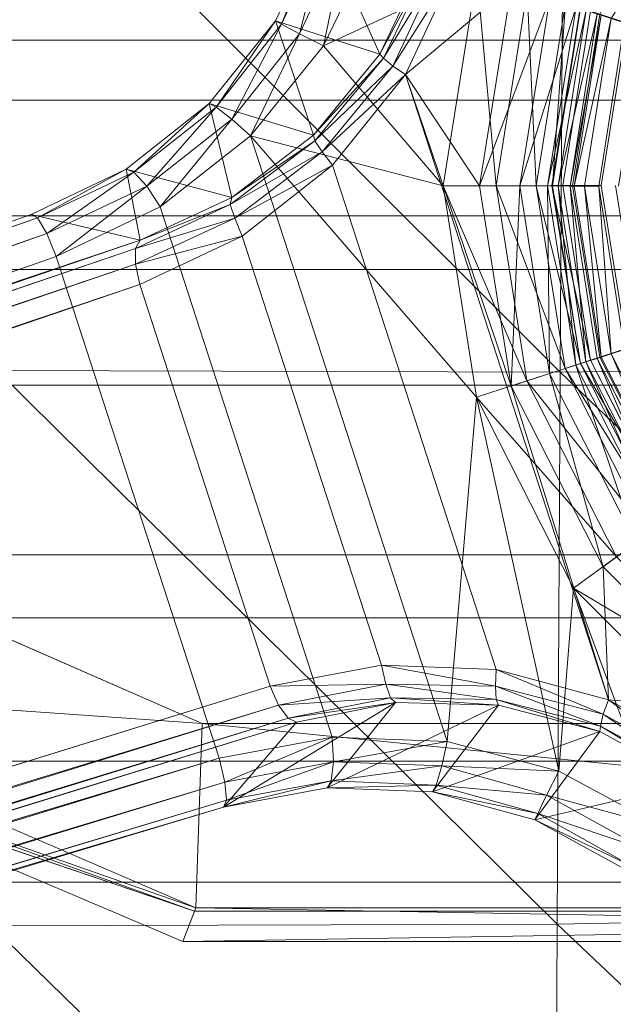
# Model space of a CAD drawing. Header units: inches. Extents: x 813 to 1305, y 19 to 194.
# Tile 93 of 163: x 1170.21 to 1171.45, y 66.86 to 68.91. Entities that reach past the tile are written whole.
import ezdxf

# ---------------------------------------------------------------- set-up
doc = ezdxf.new("R2010")
doc.units = ezdxf.units.IN
doc.header["$MEASUREMENT"] = 0
doc.layers.add('CET color Grey2', color=7, linetype='Continuous', true_color=0x060606)
doc.layers.add('CET color Grey98', color=7, linetype='Continuous', true_color=0xfafafa)
doc.layers.add('CET Default', color=7, linetype='Continuous')

# ---------------------------------------------------------------- blocks, each defined once
blk = doc.blocks.new('*C286')
at = {"layer": 'CET color Grey2', "linetype": 'Continuous', "lineweight": 0}
for points, invisible_edges in [([(7.2992, 16.4808, 17.1415), (-7.2922, 16.4808, 17.1415), (-8.5387, 3.2598, 17.4249), (7.2992, 16.4808, 17.1415)], 4), ([(7.2992, 16.4808, 17.1415), (-8.5387, 3.2598, 17.4249), (8.5458, 3.2599, 17.4249), (7.2992, 16.4808, 17.1415)], 9), ([(3.178, 13.157, 16.3314), (-3.1331, 12.6079, 16.3485), (-3.1707, 13.157, 16.3314), (3.178, 13.157, 16.3314)], 9), ([(3.178, 13.157, 16.3314), (3.1404, 12.6079, 16.3485), (-3.1331, 12.6079, 16.3485), (3.178, 13.157, 16.3314)], 4), ([(3.1404, 12.6079, 16.3485), (3.1915, 12.0571, 16.3707), (-3.1842, 12.0571, 16.3707), (3.1404, 12.6079, 16.3485)], 4), ([(3.1404, 12.6079, 16.3485), (-3.1842, 12.0571, 16.3707), (-3.1331, 12.6079, 16.3485), (3.1404, 12.6079, 16.3485)], 9), ([(3.1915, 12.0571, 16.3707), (3.1945, 7.477, 16.5307), (-3.1872, 7.477, 16.5307), (3.1915, 12.0571, 16.3707)], 4), ([(3.1915, 12.0571, 16.3707), (-3.1872, 7.477, 16.5307), (-3.1842, 12.0571, 16.3707), (3.1915, 12.0571, 16.3707)], 9)]:
    blk.add_3dface(points, dxfattribs=dict(at, invisible_edges=invisible_edges))
at = {"layer": 'CET color Grey98', "linetype": 'Continuous', "lineweight": 0}
for points in [[(12.3186, 15.5457, 3.946), (1.883, 12.4515, 5.2733), (1.7309, 12.2743, 7.7141), (12.3186, 15.5457, 3.946)], [(12.3354, 15.538, 3.9865), (12.3186, 15.5457, 3.946), (1.7309, 12.2743, 7.7141), (12.3354, 15.538, 3.9865)], [(12.3186, 15.5457, 3.946), (11.2955, 15.2836, 3.3192), (1.883, 12.4515, 5.2733), (12.3186, 15.5457, 3.946)], [(12.3354, 15.538, 3.9865), (1.7309, 12.2743, 7.7141), (1.7483, 12.2661, 7.7558), (12.3354, 15.538, 3.9865)], [(12.3544, 15.5128, 4.018), (12.3354, 15.538, 3.9865), (1.7483, 12.2661, 7.7558), (12.3544, 15.5128, 4.018)], [(12.3544, 15.5128, 4.018), (1.7483, 12.2661, 7.7558), (1.7679, 12.2394, 7.7876), (12.3544, 15.5128, 4.018)], [(12.3718, 15.475, 4.0341), (12.3544, 15.5128, 4.018), (1.7679, 12.2394, 7.7876), (12.3718, 15.475, 4.0341)], [(12.3718, 15.475, 4.0341), (1.7679, 12.2394, 7.7876), (1.7855, 12.1998, 7.8028), (12.3718, 15.475, 4.0341)], [(11.2955, 15.2836, 3.3192), (11.2891, 15.2693, 3.2679), (1.8766, 12.4374, 5.222), (11.2955, 15.2836, 3.3192)], [(11.2955, 15.2836, 3.3192), (1.8766, 12.4374, 5.222), (1.883, 12.4515, 5.2733), (11.2955, 15.2836, 3.3192)], [(11.2891, 15.2693, 3.2679), (1.88, 12.3998, 5.1839), (1.8766, 12.4374, 5.222), (11.2891, 15.2693, 3.2679)], [(11.2891, 15.2693, 3.2679), (11.2925, 15.2319, 3.23), (1.88, 12.3998, 5.1839), (11.2891, 15.2693, 3.2679)], [(11.2925, 15.2319, 3.23), (1.8922, 12.3495, 5.17), (1.88, 12.3998, 5.1839), (11.2925, 15.2319, 3.23)], [(11.2925, 15.2319, 3.23), (11.3046, 15.1817, 3.2159), (1.8922, 12.3495, 5.17), (11.2925, 15.2319, 3.23)], [(2.0573, 11.3634, 7.8028), (12.555, 14.8954, 4.018), (12.5469, 14.9362, 4.0341), (2.0573, 11.3634, 7.8028)], [(2.0573, 11.3634, 7.8028), (2.0663, 11.321, 7.7876), (12.555, 14.8954, 4.018), (2.0573, 11.3634, 7.8028)], [(2.0663, 11.321, 7.7876), (12.5545, 14.8638, 3.9865), (12.555, 14.8954, 4.018), (2.0663, 11.321, 7.7876)], [(2.0569, 11.271, 7.7141), (11.5636, 14.4584, 3.3192), (12.5454, 14.8477, 3.946), (2.0569, 11.271, 7.7141)], [(2.0661, 11.2879, 7.7558), (2.0569, 11.271, 7.7141), (12.5454, 14.8477, 3.946), (2.0661, 11.2879, 7.7558)], [(2.0663, 11.321, 7.7876), (2.0661, 11.2879, 7.7558), (12.5545, 14.8638, 3.9865), (2.0663, 11.321, 7.7876)], [(2.0661, 11.2879, 7.7558), (12.5454, 14.8477, 3.946), (12.5545, 14.8638, 3.9865), (2.0661, 11.2879, 7.7558)], [(2.2512, 11.2571, 5.1839), (2.2316, 11.305, 5.17), (11.5111, 14.5463, 3.2159), (2.2512, 11.2571, 5.1839)], [(2.2512, 11.2571, 5.1839), (11.5111, 14.5463, 3.2159), (11.5308, 14.4985, 3.23), (2.2512, 11.2571, 5.1839)], [(2.2706, 11.2247, 5.222), (2.2512, 11.2571, 5.1839), (11.5308, 14.4985, 3.23), (2.2706, 11.2247, 5.222)], [(2.2706, 11.2247, 5.222), (11.5308, 14.4985, 3.23), (11.5501, 14.4662, 3.2679), (2.2706, 11.2247, 5.222)], [(2.0569, 11.271, 7.7141), (2.284, 11.2171, 5.2733), (11.5636, 14.4584, 3.3192), (2.0569, 11.271, 7.7141)], [(2.284, 11.2171, 5.2733), (2.2706, 11.2247, 5.222), (11.5501, 14.4662, 3.2679), (2.284, 11.2171, 5.2733)], [(2.284, 11.2171, 5.2733), (11.5501, 14.4662, 3.2679), (11.5636, 14.4584, 3.3192), (2.284, 11.2171, 5.2733)], [(1.1873, 12.6952, 19.2574), (1.1932, 13.8443, 19.205), (0.0005, 13.8168, 19.1828), (1.1873, 12.6952, 19.2574)], [(2.367, 12.6987, 19.3223), (1.1932, 13.8443, 19.205), (1.1873, 12.6952, 19.2574), (2.367, 12.6987, 19.3223)], [(2.367, 12.6987, 19.3223), (2.3779, 13.8531, 19.2758), (1.1932, 13.8443, 19.205), (2.367, 12.6987, 19.3223)], [(1.1873, 12.6952, 19.2574), (0.0005, 13.8168, 19.1828), (0.0005, 12.6724, 19.237), (1.1873, 12.6952, 19.2574)], [(1.9676, 12.7316, 12.9711), (-1.9676, 12.7316, 12.9711), (-1.9431, 12.6679, 13.801), (1.9676, 12.7316, 12.9711)], [(1.9676, 12.7316, 12.9711), (1.9406, 12.6614, 12.1004), (-1.9676, 12.7316, 12.9711), (1.9676, 12.7316, 12.9711)], [(1.9406, 12.6614, 12.1004), (-1.9406, 12.6614, 12.1004), (-1.9676, 12.7316, 12.9711), (1.9406, 12.6614, 12.1004)], [(1.9431, 12.6679, 13.801), (1.9676, 12.7316, 12.9711), (-1.9431, 12.6679, 13.801), (1.9431, 12.6679, 13.801)], [(1.9406, 12.6614, 12.1004), (1.9676, 12.7316, 12.9711), (3.0424, 12.2756, 12.9737), (1.9406, 12.6614, 12.1004)], [(3.0424, 12.2756, 12.9737), (1.9676, 12.7316, 12.9711), (1.9431, 12.6679, 13.801), (3.0424, 12.2756, 12.9737)], [(1.1809, 11.5456, 19.3173), (1.1873, 12.6952, 19.2574), (0.0005, 12.6724, 19.237), (1.1809, 11.5456, 19.3173)], [(2.3553, 11.5423, 19.3758), (1.1873, 12.6952, 19.2574), (1.1809, 11.5456, 19.3173), (2.3553, 11.5423, 19.3758)], [(2.3553, 11.5423, 19.3758), (2.367, 12.6987, 19.3223), (1.1873, 12.6952, 19.2574), (2.3553, 11.5423, 19.3758)], [(1.1809, 11.5456, 19.3173), (0.0005, 12.6724, 19.237), (0.0005, 11.5283, 19.2989), (1.1809, 11.5456, 19.3173)], [(1.9406, 12.6614, 12.1004), (1.927, 12.2775, 11.7244), (-1.9406, 12.6614, 12.1004), (1.9406, 12.6614, 12.1004)], [(1.927, 12.2775, 11.7244), (-1.927, 12.2775, 11.7244), (-1.9406, 12.6614, 12.1004), (1.927, 12.2775, 11.7244)], [(1.927, 12.2775, 11.7244), (1.9406, 12.6614, 12.1004), (3.0079, 12.2017, 12.0474), (1.927, 12.2775, 11.7244)], [(3.0079, 12.2017, 12.0474), (1.9406, 12.6614, 12.1004), (3.0424, 12.2756, 12.9737), (3.0079, 12.2017, 12.0474)], [(2.8664, 12.3558, 13.824), (3.0424, 12.2756, 12.9737), (1.9431, 12.6679, 13.801), (2.8664, 12.3558, 13.824)], [(1.2336, 12.4778, 5.4104), (1.0376, 12.5855, 5.4318), (0.9031, 12.4003, 7.9329), (1.2336, 12.4778, 5.4104)], [(1.0044, 12.5398, 5.333), (1.03, 12.5749, 5.3736), (1.2277, 12.4651, 5.353), (1.0044, 12.5398, 5.333)], [(1.03, 12.5749, 5.3736), (1.0376, 12.5855, 5.4318), (1.2336, 12.4778, 5.4104), (1.03, 12.5749, 5.3736)], [(1.03, 12.5749, 5.3736), (1.2336, 12.4778, 5.4104), (1.2277, 12.4651, 5.353), (1.03, 12.5749, 5.3736)], [(0.9697, 12.4921, 5.324), (1.0044, 12.5398, 5.333), (1.2095, 12.4267, 5.3124), (0.9697, 12.4921, 5.324)], [(1.0044, 12.5398, 5.333), (1.2277, 12.4651, 5.353), (1.2095, 12.4267, 5.3124), (1.0044, 12.5398, 5.333)], [(1.1531, 11.9954, 5.3594), (0.9697, 12.4921, 5.324), (0.8381, 12.3108, 5.3594), (1.1531, 11.9954, 5.3594)], [(1.1531, 11.9954, 5.3594), (1.1837, 12.377, 5.3023), (0.9697, 12.4921, 5.324), (1.1531, 11.9954, 5.3594)], [(0.9697, 12.4921, 5.324), (1.2095, 12.4267, 5.3124), (1.1837, 12.377, 5.3023), (0.9697, 12.4921, 5.324)], [(1.2336, 12.4778, 5.4104), (0.9031, 12.4003, 7.9329), (1.0985, 12.2943, 7.9075), (1.2336, 12.4778, 5.4104)], [(1.447, 12.4197, 5.3691), (1.2336, 12.4778, 5.4104), (1.0985, 12.2943, 7.9075), (1.447, 12.4197, 5.3691)], [(1.2277, 12.4651, 5.353), (1.2336, 12.4778, 5.4104), (1.447, 12.4197, 5.3691), (1.2277, 12.4651, 5.353)], [(1.2095, 12.4267, 5.3124), (1.2277, 12.4651, 5.353), (1.4396, 12.4055, 5.314), (1.2095, 12.4267, 5.3124)], [(1.2277, 12.4651, 5.353), (1.447, 12.4197, 5.3691), (1.4396, 12.4055, 5.314), (1.2277, 12.4651, 5.353)], [(1.883, 12.4515, 5.2733), (1.6671, 12.4113, 5.3226), (1.524, 12.2339, 7.7909), (1.883, 12.4515, 5.2733)], [(1.883, 12.4515, 5.2733), (1.524, 12.2339, 7.7909), (1.7309, 12.2743, 7.7141), (1.883, 12.4515, 5.2733)], [(1.6584, 12.3966, 5.2699), (1.6671, 12.4113, 5.3226), (1.883, 12.4515, 5.2733), (1.6584, 12.3966, 5.2699)], [(1.6584, 12.3966, 5.2699), (1.883, 12.4515, 5.2733), (1.8766, 12.4374, 5.222), (1.6584, 12.3966, 5.2699)], [(1.1837, 12.377, 5.3023), (1.2095, 12.4267, 5.3124), (1.428, 12.3657, 5.274), (1.1837, 12.377, 5.3023)], [(1.2095, 12.4267, 5.3124), (1.4396, 12.4055, 5.314), (1.428, 12.3657, 5.274), (1.2095, 12.4267, 5.3124)], [(1.6536, 12.3571, 5.2308), (1.6584, 12.3966, 5.2699), (1.8766, 12.4374, 5.222), (1.6536, 12.3571, 5.2308)], [(1.6536, 12.3571, 5.2308), (1.8766, 12.4374, 5.222), (1.88, 12.3998, 5.1839), (1.6536, 12.3571, 5.2308)], [(1.447, 12.4197, 5.3691), (1.0985, 12.2943, 7.9075), (1.3098, 12.2389, 7.8569), (1.447, 12.4197, 5.3691)], [(1.6671, 12.4113, 5.3226), (1.447, 12.4197, 5.3691), (1.3098, 12.2389, 7.8569), (1.6671, 12.4113, 5.3226)], [(1.6671, 12.4113, 5.3226), (1.3098, 12.2389, 7.8569), (1.524, 12.2339, 7.7909), (1.6671, 12.4113, 5.3226)], [(1.428, 12.3657, 5.274), (1.4396, 12.4055, 5.314), (1.6584, 12.3966, 5.2699), (1.428, 12.3657, 5.274)], [(1.4396, 12.4055, 5.314), (1.447, 12.4197, 5.3691), (1.6671, 12.4113, 5.3226), (1.4396, 12.4055, 5.314)], [(1.4396, 12.4055, 5.314), (1.6671, 12.4113, 5.3226), (1.6584, 12.3966, 5.2699), (1.4396, 12.4055, 5.314)], [(0.8965, 12.3913, 7.9684), (0.8832, 12.3729, 7.9979), (1.0916, 12.2583, 7.9742), (0.8965, 12.3913, 7.9684)], [(0.9031, 12.4003, 7.9329), (0.8965, 12.3913, 7.9684), (1.0971, 12.2828, 7.944), (0.9031, 12.4003, 7.9329)], [(0.8965, 12.3913, 7.9684), (1.0916, 12.2583, 7.9742), (1.0971, 12.2828, 7.944), (0.8965, 12.3913, 7.9684)], [(0.9031, 12.4003, 7.9329), (1.0971, 12.2828, 7.944), (1.0985, 12.2943, 7.9075), (0.9031, 12.4003, 7.9329)], [(1.428, 12.3657, 5.274), (1.6584, 12.3966, 5.2699), (1.6536, 12.3571, 5.2308), (1.428, 12.3657, 5.274)], [(1.6565, 12.3059, 5.2173), (1.6536, 12.3571, 5.2308), (1.88, 12.3998, 5.1839), (1.6565, 12.3059, 5.2173)], [(1.6565, 12.3059, 5.2173), (1.88, 12.3998, 5.1839), (1.8922, 12.3495, 5.17), (1.6565, 12.3059, 5.2173)], [(0.8832, 12.3729, 7.9979), (0.8647, 12.3475, 8.0177), (1.0802, 12.2281, 7.9935), (0.8832, 12.3729, 7.9979)], [(0.8832, 12.3729, 7.9979), (1.0802, 12.2281, 7.9935), (1.0916, 12.2583, 7.9742), (0.8832, 12.3729, 7.9979)], [(1.3553, 11.5981, 5.3594), (1.1837, 12.377, 5.3023), (1.1531, 11.9954, 5.3594), (1.3553, 11.5981, 5.3594)], [(1.3553, 11.5981, 5.3594), (1.4165, 12.3148, 5.2621), (1.1837, 12.377, 5.3023), (1.3553, 11.5981, 5.3594)], [(1.1837, 12.377, 5.3023), (1.428, 12.3657, 5.274), (1.4165, 12.3148, 5.2621), (1.1837, 12.377, 5.3023)], [(1.4165, 12.3148, 5.2621), (1.428, 12.3657, 5.274), (1.6536, 12.3571, 5.2308), (1.4165, 12.3148, 5.2621)], [(0.7935, 12.2495, 8.0621), (1.0802, 12.2281, 7.9935), (0.8647, 12.3475, 8.0177), (0.7935, 12.2495, 8.0621)], [(1.4165, 12.3148, 5.2621), (1.6536, 12.3571, 5.2308), (1.6565, 12.3059, 5.2173), (1.4165, 12.3148, 5.2621)], [(1.1531, 11.9954, 5.3594), (0.7732, 12.2215, 5.3377), (0.8381, 12.3108, 5.3594), (1.1531, 11.9954, 5.3594)], [(1.3553, 11.5981, 5.3594), (1.8263, 11.0534, 5.2621), (1.4165, 12.3148, 5.2621), (1.3553, 11.5981, 5.3594)], [(1.0971, 12.2828, 7.944), (1.0916, 12.2583, 7.9742), (1.3158, 12.1999, 7.9263), (1.0971, 12.2828, 7.944)], [(1.0985, 12.2943, 7.9075), (1.0971, 12.2828, 7.944), (1.3143, 12.2276, 7.8955), (1.0985, 12.2943, 7.9075)], [(1.0971, 12.2828, 7.944), (1.3158, 12.1999, 7.9263), (1.3143, 12.2276, 7.8955), (1.0971, 12.2828, 7.944)], [(1.0985, 12.2943, 7.9075), (1.3143, 12.2276, 7.8955), (1.3098, 12.2389, 7.8569), (1.0985, 12.2943, 7.9075)], [(1.524, 12.2339, 7.7909), (1.7483, 12.2661, 7.7558), (1.7309, 12.2743, 7.7141), (1.524, 12.2339, 7.7909)], [(1.524, 12.2339, 7.7909), (1.5349, 12.2238, 7.8316), (1.7483, 12.2661, 7.7558), (1.524, 12.2339, 7.7909)], [(1.5349, 12.2238, 7.8316), (1.7679, 12.2394, 7.7876), (1.7483, 12.2661, 7.7558), (1.5349, 12.2238, 7.8316)], [(2.732, 11.9263, 11.6768), (1.927, 12.2775, 11.7244), (3.0079, 12.2017, 12.0474), (2.732, 11.9263, 11.6768)], [(1.0918, 11.9509, 8.0621), (1.0802, 12.2281, 7.9935), (0.7935, 12.2495, 8.0621), (1.0918, 11.9509, 8.0621)], [(1.0237, 11.9014, 8.114), (1.0918, 11.9509, 8.0621), (0.7935, 12.2495, 8.0621), (1.0237, 11.9014, 8.114)], [(1.0916, 12.2583, 7.9742), (1.0802, 12.2281, 7.9935), (1.3145, 12.1647, 7.9439), (1.0916, 12.2583, 7.9742)], [(1.0916, 12.2583, 7.9742), (1.3145, 12.1647, 7.9439), (1.3158, 12.1999, 7.9263), (1.0916, 12.2583, 7.9742)], [(1.1531, 11.9954, 5.3594), (1.0638, 11.9305, 5.3377), (0.7732, 12.2215, 5.3377), (1.1531, 11.9954, 5.3594)], [(1.2832, 11.5747, 8.0621), (1.5033, 10.9259, 7.9935), (1.0802, 12.2281, 7.9935), (1.2832, 11.5747, 8.0621)], [(1.2832, 11.5747, 8.0621), (1.0802, 12.2281, 7.9935), (1.0918, 11.9509, 8.0621), (1.2832, 11.5747, 8.0621)], [(1.3098, 12.2389, 7.8569), (1.3143, 12.2276, 7.8955), (1.5349, 12.2238, 7.8316), (1.3098, 12.2389, 7.8569)], [(1.3098, 12.2389, 7.8569), (1.5349, 12.2238, 7.8316), (1.524, 12.2339, 7.7909), (1.3098, 12.2389, 7.8569)], [(1.3143, 12.2276, 7.8955), (1.3158, 12.1999, 7.9263), (1.5443, 12.1952, 7.863), (1.3143, 12.2276, 7.8955)], [(1.3143, 12.2276, 7.8955), (1.5443, 12.1952, 7.863), (1.5349, 12.2238, 7.8316), (1.3143, 12.2276, 7.8955)], [(1.5349, 12.2238, 7.8316), (1.5443, 12.1952, 7.863), (1.7679, 12.2394, 7.7876), (1.5349, 12.2238, 7.8316)], [(1.5443, 12.1952, 7.863), (1.7855, 12.1998, 7.8028), (1.7679, 12.2394, 7.7876), (1.5443, 12.1952, 7.863)], [(1.3158, 12.1999, 7.9263), (1.3145, 12.1647, 7.9439), (1.5536, 12.1562, 7.8789), (1.3158, 12.1999, 7.9263)], [(1.3158, 12.1999, 7.9263), (1.5536, 12.1562, 7.8789), (1.5443, 12.1952, 7.863), (1.3158, 12.1999, 7.9263)], [(1.5443, 12.1952, 7.863), (1.5536, 12.1562, 7.8789), (1.7855, 12.1998, 7.8028), (1.5443, 12.1952, 7.863)], [(1.3553, 11.5981, 5.3594), (1.0638, 11.9305, 5.3377), (1.1531, 11.9954, 5.3594), (1.3553, 11.5981, 5.3594)], [(1.2032, 11.5487, 8.114), (1.0918, 11.9509, 8.0621), (1.0237, 11.9014, 8.114), (1.2032, 11.5487, 8.114)], [(1.2032, 11.5487, 8.114), (1.2832, 11.5747, 8.0621), (1.0918, 11.9509, 8.0621), (1.2032, 11.5487, 8.114)], [(1.2503, 11.564, 5.3377), (0.9961, 11.8814, 5.2629), (1.0638, 11.9305, 5.3377), (1.2503, 11.564, 5.3377)], [(1.3553, 11.5981, 5.3594), (1.2503, 11.564, 5.3377), (1.0638, 11.9305, 5.3377), (1.3553, 11.5981, 5.3594)], [(1.1484, 11.5309, 8.1942), (1.0237, 11.9014, 8.114), (0.9771, 11.8675, 8.1942), (1.1484, 11.5309, 8.1942)], [(1.1484, 11.5309, 8.1942), (1.2032, 11.5487, 8.114), (1.0237, 11.9014, 8.114), (1.1484, 11.5309, 8.1942)], [(1.1708, 11.5382, 5.2629), (0.9691, 11.8617, 5.1554), (0.9961, 11.8814, 5.2629), (1.1708, 11.5382, 5.2629)], [(1.2503, 11.564, 5.3377), (1.1708, 11.5382, 5.2629), (0.9961, 11.8814, 5.2629), (1.2503, 11.564, 5.3377)], [(1.1037, 11.5171, 8.3825), (0.9591, 11.8545, 8.2906), (0.9389, 11.8406, 8.3825), (1.1037, 11.5171, 8.3825)], [(1.139, 11.5278, 5.1554), (0.9512, 11.8484, 4.254), (0.9691, 11.8617, 5.1554), (1.139, 11.5278, 5.1554)], [(1.1273, 11.524, 8.2906), (0.9771, 11.8675, 8.1942), (0.9591, 11.8545, 8.2906), (1.1273, 11.524, 8.2906)], [(1.1037, 11.5171, 8.3825), (1.1273, 11.524, 8.2906), (0.9591, 11.8545, 8.2906), (1.1037, 11.5171, 8.3825)], [(1.1708, 11.5382, 5.2629), (1.139, 11.5278, 5.1554), (0.9691, 11.8617, 5.1554), (1.1708, 11.5382, 5.2629)], [(1.1273, 11.524, 8.2906), (1.1484, 11.5309, 8.1942), (0.9771, 11.8675, 8.1942), (1.1273, 11.524, 8.2906)], [(1.0748, 11.5077, 8.4331), (0.932, 11.8356, 8.4118), (0.9143, 11.8228, 8.4331), (1.0748, 11.5077, 8.4331)], [(1.0748, 11.5077, 8.4331), (1.0956, 11.5145, 8.4118), (0.932, 11.8356, 8.4118), (1.0748, 11.5077, 8.4331)], [(1.1182, 11.5206, 4.254), (0.9509, 11.8482, 4.2452), (0.9512, 11.8484, 4.254), (1.1182, 11.5206, 4.254)], [(1.1182, 11.5206, 4.254), (1.1178, 11.5205, 4.2452), (0.9509, 11.8482, 4.2452), (1.1182, 11.5206, 4.254)], [(1.139, 11.5278, 5.1554), (1.1182, 11.5206, 4.254), (0.9512, 11.8484, 4.254), (1.139, 11.5278, 5.1554)], [(1.0467, 11.4986, 8.4409), (1.0748, 11.5077, 8.4331), (0.9143, 11.8228, 8.4331), (1.0467, 11.4986, 8.4409)], [(1.4249, 11.1578, 5.3594), (1.2503, 11.564, 5.3377), (1.3553, 11.5981, 5.3594), (1.4249, 11.1578, 5.3594)], [(1.4249, 11.1578, 5.3594), (1.8263, 11.0534, 5.2621), (1.3553, 11.5981, 5.3594), (1.4249, 11.1578, 5.3594)], [(1.2649, 11.1578, 8.114), (1.2832, 11.5747, 8.0621), (1.2032, 11.5487, 8.114), (1.2649, 11.1578, 8.114)], [(1.2649, 11.1578, 8.114), (1.349, 11.1578, 8.0621), (1.2832, 11.5747, 8.0621), (1.2649, 11.1578, 8.114)], [(1.349, 11.1578, 8.0621), (1.5033, 10.9259, 7.9935), (1.2832, 11.5747, 8.0621), (1.349, 11.1578, 8.0621)], [(1.1742, 10.3958, 19.3816), (1.1809, 11.5456, 19.3173), (0.0005, 11.5283, 19.2989), (1.1742, 10.3958, 19.3816)], [(1.2073, 11.1578, 8.1942), (1.2032, 11.5487, 8.114), (1.1484, 11.5309, 8.1942), (1.2073, 11.1578, 8.1942)], [(1.3144, 11.1578, 5.3377), (1.1708, 11.5382, 5.2629), (1.2503, 11.564, 5.3377), (1.3144, 11.1578, 5.3377)], [(2.3433, 10.3851, 19.4332), (1.1809, 11.5456, 19.3173), (1.1742, 10.3958, 19.3816), (2.3433, 10.3851, 19.4332)], [(2.3433, 10.3851, 19.4332), (2.3553, 11.5423, 19.3758), (1.1809, 11.5456, 19.3173), (2.3433, 10.3851, 19.4332)], [(1.2073, 11.1578, 8.1942), (1.2649, 11.1578, 8.114), (1.2032, 11.5487, 8.114), (1.2073, 11.1578, 8.1942)], [(1.4249, 11.1578, 5.3594), (1.3144, 11.1578, 5.3377), (1.2503, 11.564, 5.3377), (1.4249, 11.1578, 5.3594)], [(1.1742, 10.3958, 19.3816), (0.0005, 11.5283, 19.2989), (0.0005, 10.3844, 19.3652), (1.1742, 10.3958, 19.3816)], [(1.1605, 11.1585, 8.3825), (1.1273, 11.524, 8.2906), (1.1037, 11.5171, 8.3825), (1.1605, 11.1585, 8.3825)], [(1.1983, 11.1573, 5.1554), (1.1182, 11.5206, 4.254), (1.139, 11.5278, 5.1554), (1.1983, 11.1573, 5.1554)], [(1.1851, 11.1578, 8.2906), (1.1484, 11.5309, 8.1942), (1.1273, 11.524, 8.2906), (1.1851, 11.1578, 8.2906)], [(1.1605, 11.1585, 8.3825), (1.1851, 11.1578, 8.2906), (1.1273, 11.524, 8.2906), (1.1605, 11.1585, 8.3825)], [(1.2308, 11.1578, 5.2629), (1.139, 11.5278, 5.1554), (1.1708, 11.5382, 5.2629), (1.2308, 11.1578, 5.2629)], [(1.2308, 11.1578, 5.2629), (1.1974, 11.1578, 5.1554), (1.139, 11.5278, 5.1554), (1.2308, 11.1578, 5.2629)], [(1.1851, 11.1578, 8.2906), (1.2073, 11.1578, 8.1942), (1.1484, 11.5309, 8.1942), (1.1851, 11.1578, 8.2906)], [(1.3144, 11.1578, 5.3377), (1.2308, 11.1578, 5.2629), (1.1708, 11.5382, 5.2629), (1.3144, 11.1578, 5.3377)], [(1.1005, 11.1585, 8.4409), (1.0748, 11.5077, 8.4331), (1.0467, 11.4986, 8.4409), (1.1005, 11.1585, 8.4409)], [(1.1301, 11.1585, 8.4331), (1.0956, 11.5145, 8.4118), (1.0748, 11.5077, 8.4331), (1.1301, 11.1585, 8.4331)], [(1.1005, 11.1585, 8.4409), (1.1301, 11.1585, 8.4331), (1.0748, 11.5077, 8.4331), (1.1005, 11.1585, 8.4409)], [(1.1301, 11.1585, 8.4331), (1.152, 11.1585, 8.4118), (1.0956, 11.5145, 8.4118), (1.1301, 11.1585, 8.4331)], [(1.1757, 11.1573, 4.254), (1.1178, 11.5205, 4.2452), (1.1182, 11.5206, 4.254), (1.1757, 11.1573, 4.254)], [(1.1757, 11.1573, 4.254), (1.1753, 11.1573, 4.2452), (1.1178, 11.5205, 4.2452), (1.1757, 11.1573, 4.254)], [(1.1983, 11.1573, 5.1554), (1.1757, 11.1573, 4.254), (1.1182, 11.5206, 4.254), (1.1983, 11.1573, 5.1554)], [(2.0663, 11.321, 7.7876), (2.0573, 11.3634, 7.8028), (1.844, 11.2624, 7.8789), (2.0663, 11.321, 7.7876)], [(2.0663, 11.321, 7.7876), (1.844, 11.2624, 7.8789), (1.8594, 11.2254, 7.863), (2.0663, 11.321, 7.7876)], [(2.0661, 11.2879, 7.7558), (2.0663, 11.321, 7.7876), (1.8594, 11.2254, 7.863), (2.0661, 11.2879, 7.7558)], [(2.2316, 11.305, 5.17), (2.0429, 11.1586, 5.2308), (2.0152, 11.2017, 5.2173), (2.2316, 11.305, 5.17)], [(2.2316, 11.305, 5.17), (2.2512, 11.2571, 5.1839), (2.0429, 11.1586, 5.2308), (2.2316, 11.305, 5.17)], [(2.0661, 11.2879, 7.7558), (1.8594, 11.2254, 7.863), (1.8687, 11.1967, 7.8316), (2.0661, 11.2879, 7.7558)], [(2.0569, 11.271, 7.7141), (2.0661, 11.2879, 7.7558), (1.8687, 11.1967, 7.8316), (2.0569, 11.271, 7.7141)], [(1.8594, 11.2254, 7.863), (1.844, 11.2624, 7.8789), (1.6556, 11.115, 7.9439), (1.8594, 11.2254, 7.863)], [(2.0569, 11.271, 7.7141), (1.8687, 11.1967, 7.8316), (1.8657, 11.1822, 7.7909), (2.0569, 11.271, 7.7141)], [(2.0858, 11.1227, 5.3226), (2.0569, 11.271, 7.7141), (1.8657, 11.1822, 7.7909), (2.0858, 11.1227, 5.3226)], [(2.2512, 11.2571, 5.1839), (2.0701, 11.1295, 5.2699), (2.0429, 11.1586, 5.2308), (2.2512, 11.2571, 5.1839)], [(2.0858, 11.1227, 5.3226), (2.284, 11.2171, 5.2733), (2.0569, 11.271, 7.7141), (2.0858, 11.1227, 5.3226)], [(2.2512, 11.2571, 5.1839), (2.2706, 11.2247, 5.222), (2.0701, 11.1295, 5.2699), (2.2512, 11.2571, 5.1839)], [(1.8594, 11.2254, 7.863), (1.6556, 11.115, 7.9439), (1.6773, 11.0872, 7.9263), (1.8594, 11.2254, 7.863)], [(1.8687, 11.1967, 7.8316), (1.8594, 11.2254, 7.863), (1.6773, 11.0872, 7.9263), (1.8687, 11.1967, 7.8316)], [(2.2706, 11.2247, 5.222), (2.0858, 11.1227, 5.3226), (2.0701, 11.1295, 5.2699), (2.2706, 11.2247, 5.222)], [(2.2706, 11.2247, 5.222), (2.284, 11.2171, 5.2733), (2.0858, 11.1227, 5.3226), (2.2706, 11.2247, 5.222)], [(1.8687, 11.1967, 7.8316), (1.6773, 11.0872, 7.9263), (1.6924, 11.064, 7.8955), (1.8687, 11.1967, 7.8316)], [(1.8657, 11.1822, 7.7909), (1.8687, 11.1967, 7.8316), (1.6924, 11.064, 7.8955), (1.8657, 11.1822, 7.7909)], [(2.0152, 11.2017, 5.2173), (1.8655, 11.019, 5.274), (1.8263, 11.0534, 5.2621), (2.0152, 11.2017, 5.2173)], [(2.0152, 11.2017, 5.2173), (2.0429, 11.1586, 5.2308), (1.8655, 11.019, 5.274), (2.0152, 11.2017, 5.2173)], [(1.8657, 11.1822, 7.7909), (1.6924, 11.064, 7.8955), (1.6954, 11.0521, 7.8569), (1.8657, 11.1822, 7.7909)], [(1.9126, 10.9866, 5.3691), (1.8657, 11.1822, 7.7909), (1.6954, 11.0521, 7.8569), (1.9126, 10.9866, 5.3691)], [(1.9126, 10.9866, 5.3691), (2.0858, 11.1227, 5.3226), (1.8657, 11.1822, 7.7909), (1.9126, 10.9866, 5.3691)], [(1.0748, 10.8093, 8.4331), (1.0956, 10.8025, 8.4118), (1.152, 11.1585, 8.4118), (1.0748, 10.8093, 8.4331)], [(1.0748, 10.8093, 8.4331), (1.152, 11.1585, 8.4118), (1.1301, 11.1585, 8.4331), (1.0748, 10.8093, 8.4331)], [(1.0956, 10.8025, 8.4118), (1.1037, 10.7999, 8.3825), (1.1605, 11.1585, 8.3825), (1.0956, 10.8025, 8.4118)], [(1.0956, 10.8025, 8.4118), (1.1605, 11.1585, 8.3825), (1.152, 11.1585, 8.4118), (1.0956, 10.8025, 8.4118)], [(1.1037, 10.7999, 8.3825), (1.1851, 11.1578, 8.2906), (1.1605, 11.1585, 8.3825), (1.1037, 10.7999, 8.3825)], [(1.1037, 10.7999, 8.3825), (1.1268, 10.7916, 8.2906), (1.1851, 11.1578, 8.2906), (1.1037, 10.7999, 8.3825)], [(1.1182, 10.794, 4.254), (1.1178, 10.7941, 4.2452), (1.1753, 11.1573, 4.2452), (1.1182, 10.794, 4.254)], [(1.1182, 10.794, 4.254), (1.1753, 11.1573, 4.2452), (1.1757, 11.1573, 4.254), (1.1182, 10.794, 4.254)], [(1.1268, 10.7916, 8.2906), (1.148, 10.7848, 8.1942), (1.2073, 11.1578, 8.1942), (1.1268, 10.7916, 8.2906)], [(1.1268, 10.7916, 8.2906), (1.2073, 11.1578, 8.1942), (1.1851, 11.1578, 8.2906), (1.1268, 10.7916, 8.2906)], [(1.1703, 10.7775, 5.2629), (1.1386, 10.7878, 5.1554), (1.1974, 11.1578, 5.1554), (1.1703, 10.7775, 5.2629)], [(1.148, 10.7848, 8.1942), (1.2027, 10.767, 8.114), (1.2649, 11.1578, 8.114), (1.148, 10.7848, 8.1942)], [(1.148, 10.7848, 8.1942), (1.2649, 11.1578, 8.114), (1.2073, 11.1578, 8.1942), (1.148, 10.7848, 8.1942)], [(1.2499, 10.7517, 5.3377), (1.1703, 10.7775, 5.2629), (1.2308, 11.1578, 5.2629), (1.2499, 10.7517, 5.3377)], [(1.1703, 10.7775, 5.2629), (1.1974, 11.1578, 5.1554), (1.2308, 11.1578, 5.2629), (1.1703, 10.7775, 5.2629)], [(1.2027, 10.767, 8.114), (1.2828, 10.741, 8.0621), (1.349, 11.1578, 8.0621), (1.2027, 10.767, 8.114)], [(1.2027, 10.767, 8.114), (1.349, 11.1578, 8.0621), (1.2649, 11.1578, 8.114), (1.2027, 10.767, 8.114)], [(1.2499, 10.7517, 5.3377), (1.2308, 11.1578, 5.2629), (1.3144, 11.1578, 5.3377), (1.2499, 10.7517, 5.3377)], [(1.3549, 10.7175, 5.3594), (1.2499, 10.7517, 5.3377), (1.3144, 11.1578, 5.3377), (1.3549, 10.7175, 5.3594)], [(1.2828, 10.741, 8.0621), (1.5033, 10.9259, 7.9935), (1.349, 11.1578, 8.0621), (1.2828, 10.741, 8.0621)], [(1.3549, 10.7175, 5.3594), (1.3144, 11.1578, 5.3377), (1.4249, 11.1578, 5.3594), (1.3549, 10.7175, 5.3594)], [(1.3549, 10.7175, 5.3594), (1.4249, 11.1578, 5.3594), (1.6745, 10.8663, 5.3023), (1.3549, 10.7175, 5.3594)], [(1.4249, 11.1578, 5.3594), (1.6745, 10.8663, 5.3023), (1.8263, 11.0534, 5.2621), (1.4249, 11.1578, 5.3594)], [(2.0429, 11.1586, 5.2308), (1.8984, 10.9937, 5.314), (1.8655, 11.019, 5.274), (2.0429, 11.1586, 5.2308)], [(2.0429, 11.1586, 5.2308), (2.0701, 11.1295, 5.2699), (1.8984, 10.9937, 5.314), (2.0429, 11.1586, 5.2308)], [(1.6773, 11.0872, 7.9263), (1.6556, 11.115, 7.9439), (1.5033, 10.9259, 7.9935), (1.6773, 11.0872, 7.9263)], [(2.0701, 11.1295, 5.2699), (1.9126, 10.9866, 5.3691), (1.8984, 10.9937, 5.314), (2.0701, 11.1295, 5.2699)], [(2.0701, 11.1295, 5.2699), (2.0858, 11.1227, 5.3226), (1.9126, 10.9866, 5.3691), (2.0701, 11.1295, 5.2699)], [(1.6773, 11.0872, 7.9263), (1.5033, 10.9259, 7.9935), (1.5302, 10.9082, 7.9742), (1.6773, 11.0872, 7.9263)], [(1.6924, 11.064, 7.8955), (1.6773, 11.0872, 7.9263), (1.5302, 10.9082, 7.9742), (1.6924, 11.064, 7.8955)], [(1.6924, 11.064, 7.8955), (1.5302, 10.9082, 7.9742), (1.5491, 10.8916, 7.944), (1.6924, 11.064, 7.8955)], [(1.6954, 11.0521, 7.8569), (1.6924, 11.064, 7.8955), (1.5491, 10.8916, 7.944), (1.6954, 11.0521, 7.8569)], [(1.6954, 11.0521, 7.8569), (1.5491, 10.8916, 7.944), (1.557, 10.8832, 7.9075), (1.6954, 11.0521, 7.8569)], [(1.7742, 10.8141, 5.4104), (1.6954, 11.0521, 7.8569), (1.557, 10.8832, 7.9075), (1.7742, 10.8141, 5.4104)], [(1.8263, 11.0534, 5.2621), (1.7246, 10.8413, 5.3124), (1.6745, 10.8663, 5.3023), (1.8263, 11.0534, 5.2621)], [(1.7742, 10.8141, 5.4104), (1.9126, 10.9866, 5.3691), (1.6954, 11.0521, 7.8569), (1.7742, 10.8141, 5.4104)], [(1.8263, 11.0534, 5.2621), (1.8655, 11.019, 5.274), (1.7246, 10.8413, 5.3124), (1.8263, 11.0534, 5.2621)], [(1.8655, 11.019, 5.274), (1.7619, 10.8209, 5.353), (1.7246, 10.8413, 5.3124), (1.8655, 11.019, 5.274)], [(1.8655, 11.019, 5.274), (1.8984, 10.9937, 5.314), (1.7619, 10.8209, 5.353), (1.8655, 11.019, 5.274)], [(1.8984, 10.9937, 5.314), (1.7742, 10.8141, 5.4104), (1.7619, 10.8209, 5.353), (1.8984, 10.9937, 5.314)], [(1.8984, 10.9937, 5.314), (1.9126, 10.9866, 5.3691), (1.7742, 10.8141, 5.4104), (1.8984, 10.9937, 5.314)], [(1.2828, 10.741, 8.0621), (1.3992, 10.7027, 8.0177), (1.5033, 10.9259, 7.9935), (1.2828, 10.741, 8.0621)], [(1.5302, 10.9082, 7.9742), (1.5033, 10.9259, 7.9935), (1.3992, 10.7027, 8.0177), (1.5302, 10.9082, 7.9742)], [(1.5302, 10.9082, 7.9742), (1.3992, 10.7027, 8.0177), (1.429, 10.693, 7.9979), (1.5302, 10.9082, 7.9742)], [(1.5491, 10.8916, 7.944), (1.5302, 10.9082, 7.9742), (1.429, 10.693, 7.9979), (1.5491, 10.8916, 7.944)], [(1.5491, 10.8916, 7.944), (1.429, 10.693, 7.9979), (1.4506, 10.686, 7.9684), (1.5491, 10.8916, 7.944)], [(1.557, 10.8832, 7.9075), (1.5491, 10.8916, 7.944), (1.4506, 10.686, 7.9684), (1.557, 10.8832, 7.9075)], [(1.557, 10.8832, 7.9075), (1.4506, 10.686, 7.9684), (1.4612, 10.6825, 7.9329), (1.557, 10.8832, 7.9075)], [(1.6789, 10.6118, 5.4318), (1.557, 10.8832, 7.9075), (1.4612, 10.6825, 7.9329), (1.6789, 10.6118, 5.4318)], [(1.6789, 10.6118, 5.4318), (1.7742, 10.8141, 5.4104), (1.557, 10.8832, 7.9075), (1.6789, 10.6118, 5.4318)], [(1.3549, 10.7175, 5.3594), (1.6745, 10.8663, 5.3023), (1.5691, 10.6475, 5.324), (1.3549, 10.7175, 5.3594)], [(1.6745, 10.8663, 5.3023), (1.6252, 10.6293, 5.333), (1.5691, 10.6475, 5.324), (1.6745, 10.8663, 5.3023)], [(1.6745, 10.8663, 5.3023), (1.7246, 10.8413, 5.3124), (1.6252, 10.6293, 5.333), (1.6745, 10.8663, 5.3023)], [(1.7246, 10.8413, 5.3124), (1.6665, 10.6158, 5.3736), (1.6252, 10.6293, 5.333), (1.7246, 10.8413, 5.3124)], [(1.7246, 10.8413, 5.3124), (1.7619, 10.8209, 5.353), (1.6665, 10.6158, 5.3736), (1.7246, 10.8413, 5.3124)], [(0.8904, 10.5116, 8.4409), (1.0748, 10.8093, 8.4331), (1.0467, 10.8184, 8.4409), (0.8904, 10.5116, 8.4409)], [(1.7619, 10.8209, 5.353), (1.6789, 10.6118, 5.4318), (1.6665, 10.6158, 5.3736), (1.7619, 10.8209, 5.353)], [(1.7619, 10.8209, 5.353), (1.7742, 10.8141, 5.4104), (1.6789, 10.6118, 5.4318), (1.7619, 10.8209, 5.353)]]:
    blk.add_3dface(points, dxfattribs=at)
for points, invisible_edges in [([(12.5469, 14.9362, 4.0341), (12.3718, 15.475, 4.0341), (1.7855, 12.1998, 7.8028), (12.5469, 14.9362, 4.0341)], 4), ([(2.2316, 11.305, 5.17), (1.8922, 12.3495, 5.17), (11.3046, 15.1817, 3.2159), (2.2316, 11.305, 5.17)], 4), ([(2.2316, 11.305, 5.17), (11.3046, 15.1817, 3.2159), (11.5111, 14.5463, 3.2159), (2.2316, 11.305, 5.17)], 9), ([(12.5469, 14.9362, 4.0341), (1.7855, 12.1998, 7.8028), (2.0573, 11.3634, 7.8028), (12.5469, 14.9362, 4.0341)], 9), ([(2.8664, 12.3558, 13.824), (1.9431, 12.6679, 13.801), (-2.8664, 12.3558, 13.824), (2.8664, 12.3558, 13.824)], 2), ([(1.9431, 12.6679, 13.801), (-1.9431, 12.6679, 13.801), (-2.8664, 12.3558, 13.824), (1.9431, 12.6679, 13.801)], 4), ([(3.1939, 12.0146, 13.851), (2.8664, 12.3558, 13.824), (-3.1939, 12.0146, 13.851), (3.1939, 12.0146, 13.851)], 6), ([(2.8664, 12.3558, 13.824), (-2.8664, 12.3558, 13.824), (-3.1939, 12.0146, 13.851), (2.8664, 12.3558, 13.824)], 4), ([(1.6565, 12.3059, 5.2173), (1.8922, 12.3495, 5.17), (2.2316, 11.305, 5.17), (1.6565, 12.3059, 5.2173)], 4), ([(2.0152, 11.2017, 5.2173), (1.8263, 11.0534, 5.2621), (1.4165, 12.3148, 5.2621), (2.0152, 11.2017, 5.2173)], 4), ([(2.0152, 11.2017, 5.2173), (1.4165, 12.3148, 5.2621), (1.6565, 12.3059, 5.2173), (2.0152, 11.2017, 5.2173)], 9), ([(1.6565, 12.3059, 5.2173), (2.2316, 11.305, 5.17), (2.0152, 11.2017, 5.2173), (1.6565, 12.3059, 5.2173)], 9), ([(2.732, 11.9263, 11.6768), (-2.732, 11.9263, 11.6768), (-1.927, 12.2775, 11.7244), (2.732, 11.9263, 11.6768)], 4), ([(1.927, 12.2775, 11.7244), (2.732, 11.9263, 11.6768), (-1.927, 12.2775, 11.7244), (1.927, 12.2775, 11.7244)], 2), ([(1.5033, 10.9259, 7.9935), (1.3145, 12.1647, 7.9439), (1.0802, 12.2281, 7.9935), (1.5033, 10.9259, 7.9935)], 9), ([(1.844, 11.2624, 7.8789), (1.7855, 12.1998, 7.8028), (1.5536, 12.1562, 7.8789), (1.844, 11.2624, 7.8789)], 9), ([(1.844, 11.2624, 7.8789), (2.0573, 11.3634, 7.8028), (1.7855, 12.1998, 7.8028), (1.844, 11.2624, 7.8789)], 4), ([(1.6556, 11.115, 7.9439), (1.5536, 12.1562, 7.8789), (1.3145, 12.1647, 7.9439), (1.6556, 11.115, 7.9439)], 9), ([(1.5033, 10.9259, 7.9935), (1.6556, 11.115, 7.9439), (1.3145, 12.1647, 7.9439), (1.5033, 10.9259, 7.9935)], 4), ([(1.6556, 11.115, 7.9439), (1.844, 11.2624, 7.8789), (1.5536, 12.1562, 7.8789), (1.6556, 11.115, 7.9439)], 4), ([(3.5215, 11.6733, 13.878), (3.1939, 12.0146, 13.851), (-3.5215, 11.6733, 13.878), (3.5215, 11.6733, 13.878)], 6), ([(3.1939, 12.0146, 13.851), (-3.1939, 12.0146, 13.851), (-3.5215, 11.6733, 13.878), (3.1939, 12.0146, 13.851)], 13), ([(3.0636, 11.5729, 11.6304), (-3.0636, 11.5729, 11.6304), (-2.732, 11.9263, 11.6768), (3.0636, 11.5729, 11.6304)], 4), ([(2.732, 11.9263, 11.6768), (3.0636, 11.5729, 11.6304), (-2.732, 11.9263, 11.6768), (2.732, 11.9263, 11.6768)], 2), ([(1.0987, 11.5143, 3.9134), (0.8862, 11.8012, 3.857), (0.9346, 11.8364, 3.9134), (1.0987, 11.5143, 3.9134)], 9), ([(1.0956, 11.5145, 8.4118), (0.9389, 11.8406, 8.3825), (0.932, 11.8356, 8.4118), (1.0956, 11.5145, 8.4118)], 9), ([(1.1178, 11.5205, 4.2452), (0.9346, 11.8364, 3.9134), (0.9509, 11.8482, 4.2452), (1.1178, 11.5205, 4.2452)], 9), ([(1.1178, 11.5205, 4.2452), (1.0987, 11.5143, 3.9134), (0.9346, 11.8364, 3.9134), (1.1178, 11.5205, 4.2452)], 4), ([(1.0956, 11.5145, 8.4118), (1.1037, 11.5171, 8.3825), (0.9389, 11.8406, 8.3825), (1.0956, 11.5145, 8.4118)], 4), ([(1.0987, 11.5143, 3.9134), (1.0417, 11.4958, 3.857), (0.8862, 11.8012, 3.857), (1.0987, 11.5143, 3.9134)], 4), ([(3.8491, 11.3321, 13.905), (3.5215, 11.6733, 13.878), (-3.8491, 11.3321, 13.905), (3.8491, 11.3321, 13.905)], 2), ([(3.5215, 11.6733, 13.878), (-3.5215, 11.6733, 13.878), (-3.8491, 11.3321, 13.905), (3.5215, 11.6733, 13.878)], 13), ([(3.3962, 11.22, 11.5878), (-3.3962, 11.22, 11.5878), (-3.0636, 11.5729, 11.6304), (3.3962, 11.22, 11.5878)], 4), ([(3.0636, 11.5729, 11.6304), (3.3962, 11.22, 11.5878), (-3.0636, 11.5729, 11.6304), (3.0636, 11.5729, 11.6304)], 2), ([(1.1553, 11.1573, 3.9134), (1.0417, 11.4958, 3.857), (1.0987, 11.5143, 3.9134), (1.1553, 11.1573, 3.9134)], 9), ([(1.152, 11.1585, 8.4118), (1.1037, 11.5171, 8.3825), (1.0956, 11.5145, 8.4118), (1.152, 11.1585, 8.4118)], 9), ([(1.1753, 11.1573, 4.2452), (1.0987, 11.5143, 3.9134), (1.1178, 11.5205, 4.2452), (1.1753, 11.1573, 4.2452)], 9), ([(1.1753, 11.1573, 4.2452), (1.1553, 11.1573, 3.9134), (1.0987, 11.5143, 3.9134), (1.1753, 11.1573, 4.2452)], 4), ([(1.152, 11.1585, 8.4118), (1.1605, 11.1585, 8.3825), (1.1037, 11.5171, 8.3825), (1.152, 11.1585, 8.4118)], 4), ([(1.0954, 11.1573, 3.857), (1.0135, 11.4866, 3.857), (1.0417, 11.4958, 3.857), (1.0954, 11.1573, 3.857)], 11), ([(1.0954, 11.1573, 3.857), (1.0657, 11.1573, 3.857), (1.0135, 11.4866, 3.857), (1.0954, 11.1573, 3.857)], 13), ([(1.1553, 11.1573, 3.9134), (1.0954, 11.1573, 3.857), (1.0417, 11.4958, 3.857), (1.1553, 11.1573, 3.9134)], 4), ([(1.0592, 11.1585, 8.4409), (1.1005, 11.1585, 8.4409), (1.0467, 11.4986, 8.4409), (1.0592, 11.1585, 8.4409)], 13), ([(4.1641, 10.9794, 13.9312), (3.8491, 11.3321, 13.905), (-4.1641, 10.9794, 13.9312), (4.1641, 10.9794, 13.9312)], 2), ([(3.8491, 11.3321, 13.905), (-3.8491, 11.3321, 13.905), (-4.1641, 10.9794, 13.9312), (3.8491, 11.3321, 13.905)], 4), ([(3.7145, 10.8545, 11.5471), (-3.7145, 10.8545, 11.5471), (-3.3962, 11.22, 11.5878), (3.7145, 10.8545, 11.5471)], 4), ([(3.3962, 11.22, 11.5878), (3.7145, 10.8545, 11.5471), (-3.3962, 11.22, 11.5878), (3.3962, 11.22, 11.5878)], 2), ([(1.0074, 10.8312, 8.4409), (1.0467, 10.8184, 8.4409), (1.1005, 11.1585, 8.4409), (1.0074, 10.8312, 8.4409)], 13), ([(1.0074, 10.8312, 8.4409), (1.1005, 11.1585, 8.4409), (1.0592, 11.1585, 8.4409), (1.0074, 10.8312, 8.4409)], 11), ([(1.0987, 10.8003, 3.9134), (1.0417, 10.8188, 3.857), (1.0954, 11.1573, 3.857), (1.0987, 10.8003, 3.9134)], 4), ([(1.0417, 10.8188, 3.857), (1.0657, 11.1573, 3.857), (1.0954, 11.1573, 3.857), (1.0417, 10.8188, 3.857)], 11), ([(1.0467, 10.8184, 8.4409), (1.0748, 10.8093, 8.4331), (1.1301, 11.1585, 8.4331), (1.0467, 10.8184, 8.4409)], 4), ([(1.0467, 10.8184, 8.4409), (1.1301, 11.1585, 8.4331), (1.1005, 11.1585, 8.4409), (1.0467, 10.8184, 8.4409)], 9), ([(1.0987, 10.8003, 3.9134), (1.0954, 11.1573, 3.857), (1.1553, 11.1573, 3.9134), (1.0987, 10.8003, 3.9134)], 9), ([(1.1178, 10.7941, 4.2452), (1.0987, 10.8003, 3.9134), (1.1553, 11.1573, 3.9134), (1.1178, 10.7941, 4.2452)], 4), ([(1.1178, 10.7941, 4.2452), (1.1553, 11.1573, 3.9134), (1.1753, 11.1573, 4.2452), (1.1178, 10.7941, 4.2452)], 9), ([(1.1397, 10.787, 5.1554), (1.1182, 10.794, 4.254), (1.1757, 11.1573, 4.254), (1.1397, 10.787, 5.1554)], 4), ([(1.1397, 10.787, 5.1554), (1.1757, 11.1573, 4.254), (1.1983, 11.1573, 5.1554), (1.1397, 10.787, 5.1554)], 9), ([(4.4213, 10.585, 13.9695), (4.1641, 10.9794, 13.9312), (-4.4213, 10.585, 13.9695), (4.4213, 10.585, 13.9695)], 2), ([(4.1641, 10.9794, 13.9312), (-4.1641, 10.9794, 13.9312), (-4.4213, 10.585, 13.9695), (4.1641, 10.9794, 13.9312)], 4), ([(4.0116, 10.4718, 11.5067), (-4.0116, 10.4718, 11.5067), (-3.7145, 10.8545, 11.5471), (4.0116, 10.4718, 11.5067)], 4), ([(3.7145, 10.8545, 11.5471), (4.0116, 10.4718, 11.5067), (-3.7145, 10.8545, 11.5471), (3.7145, 10.8545, 11.5471)], 2), ([(0.9346, 10.4783, 3.9134), (1.0417, 10.8188, 3.857), (1.0987, 10.8003, 3.9134), (0.9346, 10.4783, 3.9134)], 9)]:
    blk.add_3dface(points, dxfattribs=dict(at, invisible_edges=invisible_edges))
blk = doc.blocks.new('*C200')
at = {"layer": 'CET Default', "linetype": 'Continuous', "lineweight": 0, "rotation": 179.9999999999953}
blk.add_blockref('*C286', (373.7957, 892.8549), dxfattribs=at)

msp = doc.modelspace()

# ---------------------------------------------------------------- block references
at = {"layer": 'CET Default', "linetype": 'Continuous', "lineweight": 0}
msp.add_blockref('*C200', (798.7199, -813.1289), dxfattribs=at)

doc.saveas('drawing.dxf')
